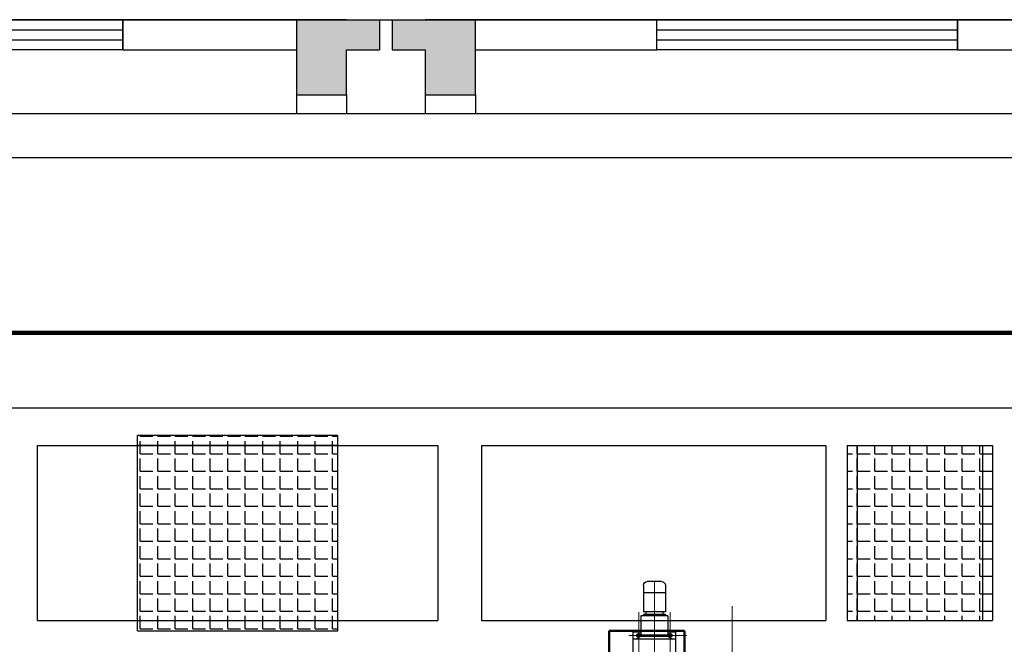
# Model space of a CAD drawing. Header units: millimetres. Extents: x 1371 to 38096, y 232 to 174236.
# Tile 7 of 84: x 18479 to 18487, y 86872 to 86877. Entities that reach past the tile are written whole.
import ezdxf

# ---------------------------------------------------------------- set-up
doc = ezdxf.new("R2010")
doc.units = ezdxf.units.MM
doc.header["$LTSCALE"] = 10
doc.linetypes.add('CENTER', pattern=[50.8, 31.75, -6.35, 6.35, -6.35])
doc.layers.add('01', color=7, linetype='Continuous', lineweight=30)
doc.layers.add('02', color=1, linetype='CENTER', lineweight=5)
for name, color, linetype in [('0提标-单体内线', 31, 'Continuous'), ('KZD', 1, 'Continuous'), ('LOCKUP', 7, 'Continuous'), ('建筑', 7, 'Continuous')]:
    doc.layers.add(name, color=color, linetype=linetype)
pattern_1 = [(0, (0, 0), (0, 0.1397), [0.1016, -0.0381]), (90, (0, 0), (-0.1397, 9e-18), [0.1016, -0.0381])]

# ---------------------------------------------------------------- blocks, each defined once
blk = doc.blocks.new('*U326')
at = {"layer": '0提标-单体内线'}
for points in [[(18481.0423, 86876.5697), (18481.4423, 86876.5697), (18481.4423, 86877.1697), (18481.0423, 86877.1697)], [(18481.4423, 86877.1697), (18481.4423, 86876.9297), (18481.7073, 86876.9297), (18481.7073, 86877.1697)], [(18482.0723, 86876.9297), (18482.0723, 86877.1697), (18481.8073, 86877.1697), (18481.8073, 86876.9297)], [(18482.0723, 86876.5697), (18482.4723, 86876.5697), (18482.4723, 86877.1697), (18482.0723, 86877.1697)]]:
    blk.add_hatch(color=256, dxfattribs=at).paths.add_polyline_path(points)
blk = doc.blocks.new('A$C57FD7230')
at = {"layer": '01', "color": 5, "linetype": 'ByBlock', "lineweight": 30}
for p, q in [((532.5, 1101.5), (532.5, 889.5)), ((562.5, 1131.5), (677.5, 1131.5)), ((707.5, 1101.5), (707.5, 889.5)), ((532.5, 1041.5), (707.5, 1041.5)), ((532.5, 889.5), (707.5, 889.5)), ((532.5, 869.5), (532.5, 859.5)), ((532.5, 869.5), (707.5, 869.5)), ((552.5, 889.5), (552.5, 869.5)), ((687.5, 889.5), (687.5, 869.5)), ((707.5, 869.5), (707.5, 859.5)), ((512.5, 859.5), (512.5, 694.7)), ((512.5, 859.5), (727.5, 859.5)), ((727.5, 859.5), (727.5, 694.7)), ((450, 365), (450, 730)), ((512.5, 730), (450, 730)), ((790, 730), (727.5, 730)), ((790, 365), (790, 730)), ((450, 672.5), (790, 672.5)), ((512.5, 694.7), (472.7, 672.5)), ((512.5, 704.7), (727.5, 704.7)), ((512.5, 694.7), (727.5, 694.7)), ((727.5, 694.7), (767.3, 672.5))]:
    blk.add_line(p, q, dxfattribs=at)
for points in [[(480.7, 694.2), (495, 686), (509.3, 694.2), (509.3, 710.7), (495, 718.9), (480.7, 710.7)], [(731, 694.2), (745.3, 686), (759.6, 694.2), (759.6, 710.7), (745.3, 718.9), (731, 710.7)]]:
    blk.add_lwpolyline(points, close=True, dxfattribs=at)
for centre, radius in [((495, 702.5), 14.3), ((495, 702.5), 8), ((745.3, 702.5), 14.3), ((745.3, 702.5), 8)]:
    blk.add_circle(centre, radius, dxfattribs=at)
for centre, radius, start, end in [((562.5, 1101.5), 30, 90, 180), ((677.5, 1101.5), 30, 0, 90), ((495, 702.5), 10, 270, 180), ((745.3, 702.5), 10, 270, 180)]:
    blk.add_arc(centre, radius, start, end, dxfattribs=at)
at = {"layer": '02', "color": 5, "linetype": 'ByBlock', "lineweight": 5, "ltscale": 5}
for p, q in [((620, 198.4), (620, 1131.5)), ((0, 934.8), (0, -7632.2)), ((495, 340), (495, 887.5)), ((745, 340), (745, 887.5)), ((823.5, 702.5), (360, 702.5))]:
    blk.add_line(p, q, dxfattribs=at)
at = {"layer": '建筑', "color": 5, "linetype": 'ByBlock', "lineweight": 50}
for p, q in [((980, 740), (380, 740)), ((380, 740), (380, 340)), ((980, 340), (980, 740))]:
    blk.add_line(p, q, dxfattribs=at)
blk = doc.blocks.new('$TCHSYS$WIN2D')
for p, q in [((-0.5, 0.5), (0.5, 0.5)), ((-0.5, 0.5), (-0.5, -0.5)), ((0.5, 0.5), (0.5, -0.5)), ((0.5, 0.1667), (-0.5, 0.1667)), ((0.5, -0.1667), (-0.5, -0.1667)), ((-0.5, -0.5), (0.5, -0.5))]:
    blk.add_line(p, q)
blk = doc.blocks.new('*U324')
at = {"layer": '0提标-单体内线'}
h = blk.add_hatch(dxfattribs=at)
h.set_pattern_fill('ANGLE', color=256, scale=0.02)
h.set_pattern_definition(pattern_1)
h.paths.add_polyline_path([(18481.3723, 86873.8497), (18479.7723, 86873.8497), (18479.7723, 86872.2897), (18481.3723, 86872.2897)])
h = blk.add_hatch(dxfattribs=at)
h.set_pattern_fill('ANGLE', color=256, scale=0.02)
h.set_pattern_definition(pattern_1)
h.paths.add_polyline_path([(18485.4423, 86873.7697), (18486.6023, 86873.7697), (18486.6023, 86872.3697), (18485.4423, 86872.3697)])
at = {"layer": '0提标-单体内线', "ltscale": 0.3}
for p, q in [((18479.6573, 86877.1697), (18479.6573, 86876.9297)), ((18481.0423, 86877.1697), (18479.6573, 86877.1697)), ((18481.0423, 86877.1697), (18481.0423, 86876.5697)), ((18481.4423, 86877.1697), (18481.0423, 86877.1697)), ((18481.4423, 86877.1697), (18481.7073, 86877.1697)), ((18481.7073, 86877.1697), (18481.7073, 86876.9297)), ((18481.8073, 86877.1697), (18481.8073, 86876.9297)), ((18481.8073, 86877.1697), (18482.0723, 86877.1697)), ((18482.4723, 86877.1697), (18482.0723, 86877.1697)), ((18483.9223, 86877.1697), (18482.4723, 86877.1697)), ((18482.4723, 86876.5697), (18482.4723, 86877.1697)), ((18483.9223, 86876.9297), (18483.9223, 86877.1697)), ((18486.3223, 86877.1697), (18486.3223, 86876.9297)), ((18487.7723, 86877.1697), (18486.3223, 86877.1697)), ((18479.6573, 86876.9297), (18481.0423, 86876.9297)), ((18481.4423, 86876.9297), (18481.7073, 86876.9297)), ((18481.4423, 86876.5697), (18481.4423, 86876.9297)), ((18481.8073, 86876.9297), (18482.0723, 86876.9297)), ((18482.0723, 86876.9297), (18482.0723, 86876.5697)), ((18482.4723, 86876.9297), (18483.9223, 86876.9297)), ((18486.3223, 86876.9297), (18487.7723, 86876.9297)), ((18481.0423, 86876.5697), (18481.4423, 86876.5697)), ((18481.0423, 86876.5697), (18481.0423, 86876.4197)), ((18481.4423, 86876.5697), (18481.4423, 86876.4197)), ((18482.0723, 86876.5697), (18482.4723, 86876.5697)), ((18482.0723, 86876.5697), (18482.0723, 86876.4197)), ((18482.4723, 86876.5697), (18482.4723, 86876.4197)), ((18453.2723, 86876.4197), (18501.1223, 86876.4197)), ((18462.3723, 86876.0697), (18501.1223, 86876.0697)), ((18462.3723, 86874.0697), (18499.1223, 86874.0697)), ((18481.3723, 86873.8497), (18479.7723, 86873.8497)), ((18479.7723, 86872.2897), (18479.7723, 86873.8497)), ((18481.3723, 86872.2897), (18481.3723, 86873.8497)), ((18478.9723, 86873.7697), (18482.1723, 86873.7697)), ((18478.9723, 86873.7697), (18478.9723, 86872.3697)), ((18481.3723, 86873.7697), (18479.7723, 86873.7697)), ((18482.1723, 86873.7697), (18482.1723, 86872.3697)), ((18482.5223, 86873.7697), (18485.2723, 86873.7697)), ((18482.5223, 86873.7697), (18482.5223, 86872.3697)), ((18485.2723, 86873.7697), (18485.2723, 86872.3697)), ((18485.4423, 86873.7697), (18486.6023, 86873.7697)), ((18485.4423, 86873.7697), (18485.4423, 86872.3697)), ((18485.5223, 86873.7697), (18485.5223, 86872.3697)), ((18486.5223, 86873.7697), (18486.5223, 86872.3697)), ((18486.6023, 86873.7697), (18486.6023, 86872.3697)), ((18478.9723, 86872.3697), (18482.1723, 86872.3697)), ((18479.7723, 86872.3697), (18481.3723, 86872.3697)), ((18482.5223, 86872.3697), (18485.2723, 86872.3697)), ((18485.4423, 86872.3697), (18486.6023, 86872.3697)), ((18479.7723, 86872.2897), (18481.3723, 86872.2897))]:
    blk.add_line(p, q, dxfattribs=at)
at = {"layer": '0提标-单体内线', "const_width": 0.035}
blk.add_lwpolyline([(18505.7323, 86874.6697), (18453.1123, 86874.6697)], dxfattribs=at)
at = {"layer": 'KZD'}
blk.add_lwpolyline([(18501.1223, 86861.1697), (18452.8723, 86861.1697), (18452.8723, 86877.1697), (18501.1223, 86877.1697)], close=True, dxfattribs=at)
at = {"layer": '0提标-单体内线', "ltscale": 0.3, "xscale": 2.4, "yscale": 0.24, "zscale": -2.4, "rotation": 180}
for p in [(18478.4573, 86877.0497), (18485.1223, 86877.0497)]:
    blk.add_blockref('$TCHSYS$WIN2D', p, dxfattribs=at)
at = {"layer": '0提标-单体内线', "ltscale": 0.3, "xscale": -0.001, "yscale": 0.001, "zscale": 0.001}
blk.add_blockref('A$C57FD7230', (18484.5223, 86871.5497), dxfattribs=at)
blk = doc.blocks.new('*U327')
at = {"layer": 'LOCKUP', "ltscale": 0.3}
for name in ['*U324', '*U326']:
    blk.add_blockref(name, (0, 0), dxfattribs=at)

msp = doc.modelspace()

# ---------------------------------------------------------------- block references
at = {"layer": 'LOCKUP', "ltscale": 0.3}
msp.add_blockref('*U327', (0, 0), dxfattribs=at)

doc.saveas('drawing.dxf')
